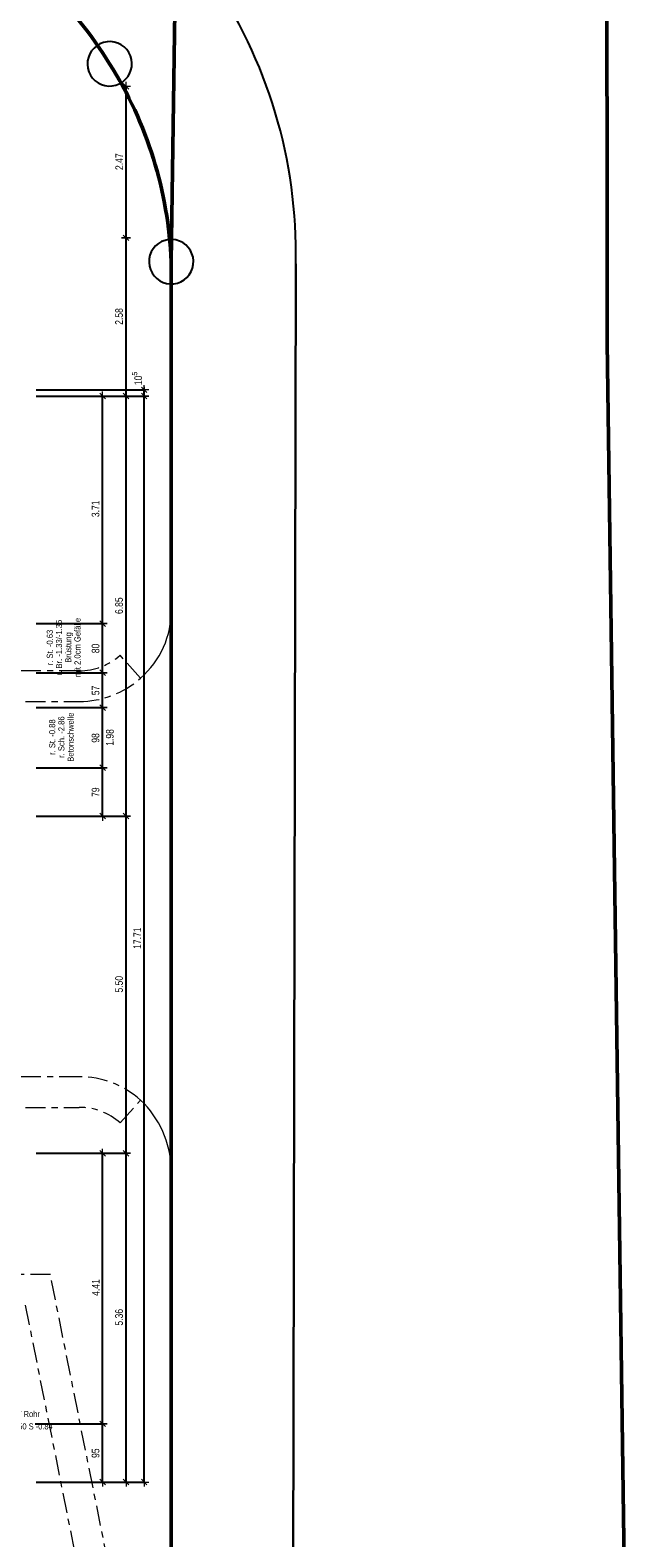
# Model space of a CAD drawing. Header units: metres. Extents: x -75 to 65, y -68 to 92.
# Tile 30 of 32: x 24 to 34, y -8 to 17. Entities that reach past the tile are written whole.
import ezdxf

# ---------------------------------------------------------------- set-up
doc = ezdxf.new("R2010")
doc.units = ezdxf.units.M
doc.header["$PDMODE"] = 65
doc.linetypes.add('AUSGEZOGEN', pattern=[0])
doc.linetypes.add('STRICHPUNKT2_S5', pattern=[0.425, 0.325, -0.05, 0, -0.05])
for name, color, linetype in [('XR$1$000 Kataster', 7, 'AUSGEZOGEN'), ('XR$1$010 Aussenwände', 7, 'AUSGEZOGEN'), ('XR$1$060 Möbel Einbau', 7, 'AUSGEZOGEN'), ('XR$2$160 Beschriftungen 50', 7, 'AUSGEZOGEN')]:
    doc.layers.add(name, color=color, linetype=linetype)
doc.layers.add('XR$2$STANDARD_1', color=7, linetype='AUSGEZOGEN', lineweight=25)
doc.styles.add('ARIAL', font='ARIAL.TTF')
doc.dimstyles.new('DIMSTYLE_3', dxfattribs={"dimtxt": 0.125, "dimasz": 0.15, "dimexe": 0, "dimexo": 0, "dimgap": 0.0625, "dimtad": 2, "dimrnd": 0.005, "dimzin": 4, "dimdsep": 46, "dimtxsty": 'ARIAL', "dimblk1": 'ALL_ML_STRICH', "dimblk2": 'ALL_ML_STRICH', "dimsah": 1, "dimcen": 0, "dimclrd": 7, "dimclre": 7, "dimclrt": 7, "dimadec": 0, "dimazin": 0, "dimtfac": 1, "dimtdec": 0, "dimtix": 1, "dimtmove": 2, "dimatfit": 3, "dimfxl": 0, "dimtzin": 0, "dimlwd": 0, "dimlwe": 18, "dimarcsym": 0})
doc.dimstyles.new('DIMSTYLE_6', dxfattribs={"dimtxt": 0.125, "dimasz": 0.15, "dimexe": 0, "dimexo": 0, "dimgap": 0.0625, "dimtad": 2, "dimdec": 1, "dimlfac": 100, "dimrnd": 0.5, "dimzin": 4, "dimdsep": 46, "dimtxsty": 'ARIAL', "dimblk1": 'ALL_ML_STRICH', "dimblk2": 'ALL_ML_STRICH', "dimsah": 1, "dimcen": 0, "dimclrd": 7, "dimclre": 7, "dimclrt": 7, "dimadec": 0, "dimazin": 0, "dimtfac": 1, "dimtdec": 0, "dimtix": 1, "dimtmove": 2, "dimatfit": 3, "dimfxl": 0, "dimtzin": 0, "dimlwd": 0, "dimlwe": 18, "dimarcsym": 0})
doc.dimstyles.new('DIMSTYLE_7', dxfattribs={"dimtxt": 0.125, "dimasz": 0.15, "dimexe": 0, "dimexo": 0, "dimgap": 0.0625, "dimtad": 2, "dimdec": 1, "dimlfac": 100, "dimrnd": 0.5, "dimzin": 4, "dimdsep": 46, "dimtxsty": 'ARIAL', "dimblk1": 'ALL_ML_STRICH', "dimblk2": 'ALL_ML_STRICH', "dimsah": 1, "dimcen": 0, "dimclrd": 7, "dimclre": 7, "dimclrt": 7, "dimadec": 0, "dimazin": 0, "dimtfac": 1, "dimtdec": 0, "dimtix": 1, "dimtmove": 2, "dimatfit": 3, "dimfxl": 0, "dimtvp": 1.2, "dimtzin": 0, "dimlwd": 0, "dimlwe": 18, "dimarcsym": 0})

# ---------------------------------------------------------------- blocks, each defined once
blk = doc.blocks.new('COMPLEXOBJECT_21')
at = {"layer": 'XR$1$000 Kataster', "color": 7, "linetype": 'AUSGEZOGEN', "lineweight": 25, "transparency": 33554687}
blk.add_line((27.995, -20.222), (28.063, 13.21), dxfattribs=at)
blk.add_lwpolyline([(26.032, 13.245), (26.032, -14.649), (26.045, -20.515)], dxfattribs=at)
for centre, radius, start, end in [((19.442, 13.053), 6.548, 31.465, 60.5949), ((20.053, 13.376), 8.012, 358.8168, 34.555), ((19.486, 12.977), 6.551, 2.3455, 32.2339)]:
    blk.add_arc(centre, radius, start, end, dxfattribs=at)
blk = doc.blocks.new('COMPLEXOBJECT_22')
at = {"layer": 'XR$1$000 Kataster', "color": 7, "linetype": 'AUSGEZOGEN', "lineweight": 25, "transparency": 33554687}
blk.add_line((28.063, 13.21), (27.995, -20.222), dxfattribs=at)
blk.add_lwpolyline([(33.59, -20.486), (33.137, 11.924), (33.125, 36.058), (33.149, 51.492), (33.161, 58.368), (33.138, 85.477), (32.193, 91.988)], dxfattribs=at)
blk.add_arc((20.053, 13.376), 8.012, 358.8168, 34.555, dxfattribs=at)
blk = doc.blocks.new('COMPLEXOBJECT_24')
at = {"layer": 'XR$1$000 Kataster', "color": 7, "linetype": 'AUSGEZOGEN', "lineweight": 50, "transparency": 33554687}
blk.add_line((26.032, -14.649), (26.032, 13.245), dxfattribs=at)
for centre, radius, start, end in [((19.442, 13.053), 6.548, 31.465, 60.5949), ((19.486, 12.977), 6.551, 2.3455, 32.2339)]:
    blk.add_arc(centre, radius, start, end, dxfattribs=at)
blk = doc.blocks.new('COMPLEXOBJECT_25')
at = {"layer": 'XR$1$000 Kataster', "color": 7, "linetype": 'AUSGEZOGEN', "lineweight": 50, "transparency": 33554687}
blk.add_lwpolyline([(33.59, -20.486), (33.137, 11.924), (33.125, 36.058), (33.161, 58.368), (33.138, 85.477), (32.557, 89.48), (32.193, 91.988)], dxfattribs=at)
blk = doc.blocks.new('COMPLEXOBJECT_26')
at = {"layer": 'XR$1$000 Kataster', "color": 7, "linetype": 'AUSGEZOGEN', "lineweight": 50, "transparency": 33554687}
blk.add_line((26.032, -14.649), (26.032, 13.245), dxfattribs=at)
for centre, radius, start, end in [((19.442, 13.053), 6.548, 31.465, 60.5949), ((19.486, 12.977), 6.551, 2.3455, 32.2339)]:
    blk.add_arc(centre, radius, start, end, dxfattribs=at)
blk = doc.blocks.new('COMPLEXOBJECT_27')
at = {"layer": 'XR$1$000 Kataster', "color": 7, "linetype": 'AUSGEZOGEN', "lineweight": 50, "transparency": 33554687}
blk.add_lwpolyline([(26.032, 13.245), (26.312, 32.562), (25.917, 30.438), (24.345, 29.016), (22.274, 28.847), (20.335, 29.8), (19.521, 28.183), (-2.409, 38.828), (-1.669, 40.356), (-4.208, 41.587), (-4.207, 39.702), (-29.481, 52.022)], dxfattribs=at)
for centre, radius, start, end in [((19.442, 13.053), 6.548, 31.465, 60.5949), ((19.486, 12.977), 6.551, 2.3455, 32.2339)]:
    blk.add_arc(centre, radius, start, end, dxfattribs=at)
blk = doc.blocks.new('ALL_ML_STRICH')
at = {"color": 0, "linetype": 'ByBlock', "lineweight": -2}
for p, q in [((-1, 0), (0.5, 0)), ((-0.3, -0.3), (0.3, 0.3)), ((0, -0.5), (0, 0.5))]:
    blk.add_line(p, q, dxfattribs=at)
blk = doc.blocks.new('*D45')
at = {"layer": 'DEFPOINTS', "color": 7, "linetype": 'AUSGEZOGEN', "lineweight": 18, "transparency": 33554687}
for p in [(25.591, 11.054), (25.443, -6.656), (25.591, -6.656)]:
    blk.add_point(p, dxfattribs=at)
at = {"layer": 'XR$2$STANDARD_1', "color": 7, "linetype": 'AUSGEZOGEN', "lineweight": -2, "transparency": 33554687}
for p, q in [((23.832, 11.054), (25.591, 11.054)), ((25.591, -6.656), (25.591, 11.054)), ((23.832, -6.656), (25.591, -6.656))]:
    blk.add_line(p, q, dxfattribs=at)
at = {"layer": 'XR$2$STANDARD_1', "color": 7, "linetype": 'AUSGEZOGEN', "lineweight": 18, "transparency": 33554687, "xscale": 0.15, "yscale": 0.15, "zscale": 0.15}
for p, rotation in [((25.591, 11.054), 90), ((25.591, -6.656), 270)]:
    blk.add_blockref('ALL_ML_STRICH', p, dxfattribs=dict(at, rotation=rotation))
at = {"layer": 'XR$2$STANDARD_1', "color": 7, "linetype": 'AUSGEZOGEN', "lineweight": 18, "transparency": 33554687, "insert": (25.478, 2.212), "char_height": 0.125, "width": 0.5, "attachment_point": 5, "rotation": 90, "style": 'ARIAL'}
blk.add_mtext('\\W0.80;\\A1;{\\A1;{17.71\\H0.082500;\\S^ ;}}', dxfattribs=at)
blk = doc.blocks.new('*D46')
at = {"layer": 'DEFPOINTS', "color": 7, "linetype": 'AUSGEZOGEN', "lineweight": 18, "transparency": 33554687}
for p in [(25.591, 11.156), (25.591, 11.054), (25.591, 11.054)]:
    blk.add_point(p, dxfattribs=at)
at = {"layer": 'XR$2$STANDARD_1', "color": 7, "linetype": 'AUSGEZOGEN', "lineweight": -2, "transparency": 33554687}
for p, q in [((23.832, 11.156), (25.591, 11.156)), ((25.591, 11.054), (25.591, 11.156)), ((23.832, 11.054), (25.591, 11.054))]:
    blk.add_line(p, q, dxfattribs=at)
at = {"layer": 'XR$2$STANDARD_1', "color": 7, "linetype": 'AUSGEZOGEN', "lineweight": 18, "transparency": 33554687, "xscale": 0.15, "yscale": 0.15, "zscale": 0.15}
for p, rotation in [((25.591, 11.156), 90), ((25.591, 11.054), 270)]:
    blk.add_blockref('ALL_ML_STRICH', p, dxfattribs=dict(at, rotation=rotation))
at = {"layer": 'XR$2$STANDARD_1', "color": 7, "linetype": 'AUSGEZOGEN', "lineweight": 18, "transparency": 33554687, "insert": (25.476, 11.341), "char_height": 0.125, "width": 0.4, "attachment_point": 5, "rotation": 90, "style": 'ARIAL'}
blk.add_mtext('\\W0.80;\\A1;{\\A1;{10\\H0.082500;\\S5^ ;}}', dxfattribs=at)
blk = doc.blocks.new('*D47')
at = {"layer": 'DEFPOINTS', "color": 7, "linetype": 'AUSGEZOGEN', "lineweight": 18, "transparency": 33554687}
for p in [(24.709, 4.993), (24.913, 4.204), (24.913, 4.204)]:
    blk.add_point(p, dxfattribs=at)
at = {"layer": 'XR$2$STANDARD_1', "color": 7, "linetype": 'AUSGEZOGEN', "lineweight": -2, "transparency": 33554687}
for p, q in [((23.832, 4.993), (24.913, 4.993)), ((24.913, 4.204), (24.913, 4.993)), ((24.913, 4.204), (24.913, 4.204))]:
    blk.add_line(p, q, dxfattribs=at)
at = {"layer": 'XR$2$STANDARD_1', "color": 7, "linetype": 'AUSGEZOGEN', "lineweight": 18, "transparency": 33554687, "xscale": 0.15, "yscale": 0.15, "zscale": 0.15}
for p, rotation in [((24.913, 4.993), 90), ((24.913, 4.204), 270)]:
    blk.add_blockref('ALL_ML_STRICH', p, dxfattribs=dict(at, rotation=rotation))
at = {"layer": 'XR$2$STANDARD_1', "color": 7, "linetype": 'AUSGEZOGEN', "lineweight": 18, "transparency": 33554687, "insert": (24.798, 4.594), "char_height": 0.125, "width": 0.4, "attachment_point": 5, "rotation": 90, "style": 'ARIAL'}
blk.add_mtext('\\W0.80;\\A1;{\\A1;{79\\H0.082500;\\S^ ;}}', dxfattribs=at)
blk = doc.blocks.new('*D48')
at = {"layer": 'DEFPOINTS', "color": 7, "linetype": 'AUSGEZOGEN', "lineweight": 18, "transparency": 33554687}
for p in [(24.699, 5.973), (24.709, 4.993), (24.913, 4.993)]:
    blk.add_point(p, dxfattribs=at)
at = {"layer": 'XR$2$STANDARD_1', "color": 7, "linetype": 'AUSGEZOGEN', "lineweight": -2, "transparency": 33554687}
for p, q in [((23.832, 5.973), (24.913, 5.973)), ((24.913, 4.993), (24.913, 5.973)), ((23.832, 4.993), (24.913, 4.993))]:
    blk.add_line(p, q, dxfattribs=at)
at = {"layer": 'XR$2$STANDARD_1', "color": 7, "linetype": 'AUSGEZOGEN', "lineweight": 18, "transparency": 33554687, "xscale": 0.15, "yscale": 0.15, "zscale": 0.15}
for p, rotation in [((24.913, 5.973), 90), ((24.913, 4.993), 270)]:
    blk.add_blockref('ALL_ML_STRICH', p, dxfattribs=dict(at, rotation=rotation))
at = {"layer": 'XR$2$STANDARD_1', "color": 7, "linetype": 'AUSGEZOGEN', "lineweight": 18, "transparency": 33554687, "insert": (24.798, 5.478), "char_height": 0.125, "width": 0.4, "attachment_point": 5, "rotation": 90, "style": 'ARIAL'}
blk.add_mtext('\\W0.80;\\A1;{\\A1;{98\\H0.082500;\\S^ ;}}', dxfattribs=at)
at = {"layer": 'XR$2$STANDARD_1', "color": 7, "linetype": 'AUSGEZOGEN', "lineweight": 18, "transparency": 33554687, "insert": (24.968, 5.35), "char_height": 0.125, "width": 0.00625, "attachment_point": 1, "rotation": 90, "line_spacing_factor": 0.60241, "style": 'ARIAL'}
blk.add_mtext('\\W0.80;1.98', dxfattribs=at)
blk = doc.blocks.new('*D49')
at = {"layer": 'DEFPOINTS', "color": 7, "linetype": 'AUSGEZOGEN', "lineweight": 18, "transparency": 33554687}
for p in [(24.725, 6.542), (24.699, 5.973), (24.913, 5.973)]:
    blk.add_point(p, dxfattribs=at)
at = {"layer": 'XR$2$STANDARD_1', "color": 7, "linetype": 'AUSGEZOGEN', "lineweight": -2, "transparency": 33554687}
for p, q in [((23.832, 6.542), (24.913, 6.542)), ((24.913, 5.973), (24.913, 6.542)), ((23.832, 5.973), (24.913, 5.973))]:
    blk.add_line(p, q, dxfattribs=at)
at = {"layer": 'XR$2$STANDARD_1', "color": 7, "linetype": 'AUSGEZOGEN', "lineweight": 18, "transparency": 33554687, "xscale": 0.15, "yscale": 0.15, "zscale": 0.15}
for p, rotation in [((24.913, 6.542), 90), ((24.913, 5.973), 270)]:
    blk.add_blockref('ALL_ML_STRICH', p, dxfattribs=dict(at, rotation=rotation))
at = {"layer": 'XR$2$STANDARD_1', "color": 7, "linetype": 'AUSGEZOGEN', "lineweight": 18, "transparency": 33554687, "insert": (24.798, 6.253), "char_height": 0.125, "width": 0.4, "attachment_point": 5, "rotation": 90, "style": 'ARIAL'}
blk.add_mtext('\\W0.80;\\A1;{\\A1;{57\\H0.082500;\\S^ ;}}', dxfattribs=at)
blk = doc.blocks.new('*D50')
at = {"layer": 'DEFPOINTS', "color": 7, "linetype": 'AUSGEZOGEN', "lineweight": 18, "transparency": 33554687}
for p in [(24.725, 7.342), (24.725, 6.542), (24.913, 6.542)]:
    blk.add_point(p, dxfattribs=at)
at = {"layer": 'XR$2$STANDARD_1', "color": 7, "linetype": 'AUSGEZOGEN', "lineweight": -2, "transparency": 33554687}
for p, q in [((23.832, 7.342), (24.913, 7.342)), ((24.913, 6.542), (24.913, 7.342)), ((23.832, 6.542), (24.913, 6.542))]:
    blk.add_line(p, q, dxfattribs=at)
at = {"layer": 'XR$2$STANDARD_1', "color": 7, "linetype": 'AUSGEZOGEN', "lineweight": 18, "transparency": 33554687, "xscale": 0.15, "yscale": 0.15, "zscale": 0.15}
for p, rotation in [((24.913, 7.342), 90), ((24.913, 6.542), 270)]:
    blk.add_blockref('ALL_ML_STRICH', p, dxfattribs=dict(at, rotation=rotation))
at = {"layer": 'XR$2$STANDARD_1', "color": 7, "linetype": 'AUSGEZOGEN', "lineweight": 18, "transparency": 33554687, "insert": (24.798, 6.938), "char_height": 0.125, "width": 0.4, "attachment_point": 5, "rotation": 90, "style": 'ARIAL'}
blk.add_mtext('\\W0.80;\\A1;{\\A1;{80\\H0.082500;\\S^ ;}}', dxfattribs=at)
blk = doc.blocks.new('*D51')
at = {"layer": 'DEFPOINTS', "color": 7, "linetype": 'AUSGEZOGEN', "lineweight": 18, "transparency": 33554687}
for p in [(25.075, 11.054), (24.725, 7.342), (24.913, 7.342)]:
    blk.add_point(p, dxfattribs=at)
at = {"layer": 'XR$2$STANDARD_1', "color": 7, "linetype": 'AUSGEZOGEN', "lineweight": -2, "transparency": 33554687}
for p, q in [((24.913, 11.054), (24.913, 11.054)), ((24.913, 7.342), (24.913, 11.054)), ((23.832, 7.342), (24.913, 7.342))]:
    blk.add_line(p, q, dxfattribs=at)
at = {"layer": 'XR$2$STANDARD_1', "color": 7, "linetype": 'AUSGEZOGEN', "lineweight": 18, "transparency": 33554687, "xscale": 0.15, "yscale": 0.15, "zscale": 0.15}
for p, rotation in [((24.913, 11.054), 90), ((24.913, 7.342), 270)]:
    blk.add_blockref('ALL_ML_STRICH', p, dxfattribs=dict(at, rotation=rotation))
at = {"layer": 'XR$2$STANDARD_1', "color": 7, "linetype": 'AUSGEZOGEN', "lineweight": 18, "transparency": 33554687, "insert": (24.798, 9.215), "char_height": 0.125, "width": 0.4, "attachment_point": 5, "rotation": 90, "style": 'ARIAL'}
blk.add_mtext('\\W0.80;\\A1;{\\A1;{3.71\\H0.082500;\\S^ ;}}', dxfattribs=at)
blk = doc.blocks.new('*D163')
at = {"layer": 'DEFPOINTS', "color": 7, "linetype": 'AUSGEZOGEN', "lineweight": 18, "transparency": 33554687}
for p in [(24.789, -5.706), (24.829, -6.656), (24.913, -6.656)]:
    blk.add_point(p, dxfattribs=at)
at = {"layer": 'XR$2$STANDARD_1', "color": 7, "linetype": 'AUSGEZOGEN', "lineweight": -2, "transparency": 33554687}
for p, q in [((23.811, -5.706), (24.913, -5.706)), ((24.913, -6.656), (24.913, -5.706)), ((24.913, -6.656), (24.913, -6.656))]:
    blk.add_line(p, q, dxfattribs=at)
at = {"layer": 'XR$2$STANDARD_1', "color": 7, "linetype": 'AUSGEZOGEN', "lineweight": 18, "transparency": 33554687, "xscale": 0.15, "yscale": 0.15, "zscale": 0.15}
for p, rotation in [((24.913, -5.706), 90), ((24.913, -6.656), 270)]:
    blk.add_blockref('ALL_ML_STRICH', p, dxfattribs=dict(at, rotation=rotation))
at = {"layer": 'XR$2$STANDARD_1', "color": 7, "linetype": 'AUSGEZOGEN', "lineweight": 18, "transparency": 33554687, "insert": (24.798, -6.186), "char_height": 0.125, "width": 0.4, "attachment_point": 5, "rotation": 90, "style": 'ARIAL'}
blk.add_mtext('\\W0.80;\\A1;{\\A1;{95\\H0.082500;\\S^ ;}}', dxfattribs=at)
blk = doc.blocks.new('*D164')
at = {"layer": 'DEFPOINTS', "color": 7, "linetype": 'AUSGEZOGEN', "lineweight": 18, "transparency": 33554687}
for p in [(22.942, -1.295), (24.789, -5.706), (24.913, -5.706)]:
    blk.add_point(p, dxfattribs=at)
at = {"layer": 'XR$2$STANDARD_1', "color": 7, "linetype": 'AUSGEZOGEN', "lineweight": -2, "transparency": 33554687}
for p, q in [((23.832, -1.295), (24.913, -1.295)), ((24.913, -5.706), (24.913, -1.295)), ((23.811, -5.706), (24.913, -5.706))]:
    blk.add_line(p, q, dxfattribs=at)
at = {"layer": 'XR$2$STANDARD_1', "color": 7, "linetype": 'AUSGEZOGEN', "lineweight": 18, "transparency": 33554687, "xscale": 0.15, "yscale": 0.15, "zscale": 0.15}
for p, rotation in [((24.913, -1.295), 90), ((24.913, -5.706), 270)]:
    blk.add_blockref('ALL_ML_STRICH', p, dxfattribs=dict(at, rotation=rotation))
at = {"layer": 'XR$2$STANDARD_1', "color": 7, "linetype": 'AUSGEZOGEN', "lineweight": 18, "transparency": 33554687, "insert": (24.8, -3.484), "char_height": 0.125, "width": 0.4, "attachment_point": 5, "rotation": 90, "style": 'ARIAL'}
blk.add_mtext('\\W0.80;\\A1;{\\A1;{4.41\\H0.082500;\\S^ ;}}', dxfattribs=at)
blk = doc.blocks.new('*D165')
at = {"layer": 'DEFPOINTS', "color": 7, "linetype": 'AUSGEZOGEN', "lineweight": 18, "transparency": 33554687}
for p in [(24.913, -1.295), (24.948, -6.656), (25.295, -6.656)]:
    blk.add_point(p, dxfattribs=at)
at = {"layer": 'XR$2$STANDARD_1', "color": 7, "linetype": 'AUSGEZOGEN', "lineweight": -2, "transparency": 33554687}
for p, q in [((24.913, -1.295), (25.295, -1.295)), ((25.295, -6.656), (25.295, -1.295)), ((25.295, -6.656), (25.295, -6.656))]:
    blk.add_line(p, q, dxfattribs=at)
at = {"layer": 'XR$2$STANDARD_1', "color": 7, "linetype": 'AUSGEZOGEN', "lineweight": 18, "transparency": 33554687, "xscale": 0.15, "yscale": 0.15, "zscale": 0.15}
for p, rotation in [((25.295, -1.295), 90), ((25.295, -6.656), 270)]:
    blk.add_blockref('ALL_ML_STRICH', p, dxfattribs=dict(at, rotation=rotation))
at = {"layer": 'XR$2$STANDARD_1', "color": 7, "linetype": 'AUSGEZOGEN', "lineweight": 18, "transparency": 33554687, "insert": (25.181, -3.969), "char_height": 0.125, "width": 0.4, "attachment_point": 5, "rotation": 90, "style": 'ARIAL'}
blk.add_mtext('\\W0.80;\\A1;{\\A1;{5.36\\H0.082500;\\S^ ;}}', dxfattribs=at)
blk = doc.blocks.new('*D166')
at = {"layer": 'DEFPOINTS', "color": 7, "linetype": 'AUSGEZOGEN', "lineweight": 18, "transparency": 33554687}
for p in [(25.029, 4.204), (24.913, -1.295), (25.295, -1.295)]:
    blk.add_point(p, dxfattribs=at)
at = {"layer": 'XR$2$STANDARD_1', "color": 7, "linetype": 'AUSGEZOGEN', "lineweight": -2, "transparency": 33554687}
for p, q in [((23.832, 4.204), (25.295, 4.204)), ((25.295, -1.295), (25.295, 4.204)), ((24.913, -1.295), (25.295, -1.295))]:
    blk.add_line(p, q, dxfattribs=at)
at = {"layer": 'XR$2$STANDARD_1', "color": 7, "linetype": 'AUSGEZOGEN', "lineweight": 18, "transparency": 33554687, "xscale": 0.15, "yscale": 0.15, "zscale": 0.15}
for p, rotation in [((25.295, 4.204), 90), ((25.295, -1.295), 270)]:
    blk.add_blockref('ALL_ML_STRICH', p, dxfattribs=dict(at, rotation=rotation))
at = {"layer": 'XR$2$STANDARD_1', "color": 7, "linetype": 'AUSGEZOGEN', "lineweight": 18, "transparency": 33554687, "insert": (25.181, 1.462), "char_height": 0.125, "width": 0.4, "attachment_point": 5, "rotation": 90, "style": 'ARIAL'}
blk.add_mtext('\\W0.80;\\A1;{\\A1;{5.50\\H0.082500;\\S^ ;}}', dxfattribs=at)
blk = doc.blocks.new('*D167')
at = {"layer": 'DEFPOINTS', "color": 7, "linetype": 'AUSGEZOGEN', "lineweight": 18, "transparency": 33554687}
for p in [(25.19, 11.054), (25.029, 4.204), (25.295, 4.204)]:
    blk.add_point(p, dxfattribs=at)
at = {"layer": 'XR$2$STANDARD_1', "color": 7, "linetype": 'AUSGEZOGEN', "lineweight": -2, "transparency": 33554687}
for p, q in [((25.295, 11.054), (25.295, 11.054)), ((25.295, 4.204), (25.295, 11.054)), ((23.832, 4.204), (25.295, 4.204))]:
    blk.add_line(p, q, dxfattribs=at)
at = {"layer": 'XR$2$STANDARD_1', "color": 7, "linetype": 'AUSGEZOGEN', "lineweight": 18, "transparency": 33554687, "xscale": 0.15, "yscale": 0.15, "zscale": 0.15}
for p, rotation in [((25.295, 11.054), 90), ((25.295, 4.204), 270)]:
    blk.add_blockref('ALL_ML_STRICH', p, dxfattribs=dict(at, rotation=rotation))
at = {"layer": 'XR$2$STANDARD_1', "color": 7, "linetype": 'AUSGEZOGEN', "lineweight": 18, "transparency": 33554687, "insert": (25.181, 7.635), "char_height": 0.125, "width": 0.4, "attachment_point": 5, "rotation": 90, "style": 'ARIAL'}
blk.add_mtext('\\W0.80;\\A1;{\\A1;{6.85\\H0.082500;\\S^ ;}}', dxfattribs=at)
blk = doc.blocks.new('*D168')
at = {"layer": 'DEFPOINTS', "color": 7, "linetype": 'AUSGEZOGEN', "lineweight": 18, "transparency": 33554687}
for p in [(24.899, 13.634), (25.19, 11.054), (25.295, 11.054)]:
    blk.add_point(p, dxfattribs=at)
at = {"layer": 'XR$2$STANDARD_1', "color": 7, "linetype": 'AUSGEZOGEN', "lineweight": -2, "transparency": 33554687}
for p, q in [((25.295, 13.634), (25.295, 13.634)), ((25.295, 11.054), (25.295, 13.634)), ((25.295, 11.054), (25.295, 11.054))]:
    blk.add_line(p, q, dxfattribs=at)
at = {"layer": 'XR$2$STANDARD_1', "color": 7, "linetype": 'AUSGEZOGEN', "lineweight": 18, "transparency": 33554687, "xscale": 0.15, "yscale": 0.15, "zscale": 0.15}
for p, rotation in [((25.295, 13.634), 90), ((25.295, 11.054), 270)]:
    blk.add_blockref('ALL_ML_STRICH', p, dxfattribs=dict(at, rotation=rotation))
at = {"layer": 'XR$2$STANDARD_1', "color": 7, "linetype": 'AUSGEZOGEN', "lineweight": 18, "transparency": 33554687, "insert": (25.181, 12.351), "char_height": 0.125, "width": 0.4, "attachment_point": 5, "rotation": 90, "style": 'ARIAL'}
blk.add_mtext('\\W0.80;\\A1;{\\A1;{2.58\\H0.082500;\\S^ ;}}', dxfattribs=at)
blk = doc.blocks.new('*D169')
at = {"layer": 'DEFPOINTS', "color": 7, "linetype": 'AUSGEZOGEN', "lineweight": 18, "transparency": 33554687}
for p in [(25.295, 16.104), (24.899, 13.634), (25.295, 13.634)]:
    blk.add_point(p, dxfattribs=at)
at = {"layer": 'XR$2$STANDARD_1', "color": 7, "linetype": 'AUSGEZOGEN', "lineweight": -2, "transparency": 33554687}
for p, q in [((25.295, 16.104), (25.295, 16.104)), ((25.295, 13.634), (25.295, 16.104)), ((25.295, 13.634), (25.295, 13.634))]:
    blk.add_line(p, q, dxfattribs=at)
at = {"layer": 'XR$2$STANDARD_1', "color": 7, "linetype": 'AUSGEZOGEN', "lineweight": 18, "transparency": 33554687, "xscale": 0.15, "yscale": 0.15, "zscale": 0.15}
for p, rotation in [((25.295, 16.104), 90), ((25.295, 13.634), 270)]:
    blk.add_blockref('ALL_ML_STRICH', p, dxfattribs=dict(at, rotation=rotation))
at = {"layer": 'XR$2$STANDARD_1', "color": 7, "linetype": 'AUSGEZOGEN', "lineweight": 18, "transparency": 33554687, "insert": (25.183, 14.876), "char_height": 0.125, "width": 0.4, "attachment_point": 5, "rotation": 90, "style": 'ARIAL'}
blk.add_mtext('\\W0.80;\\A1;{\\A1;{2.47\\H0.082500;\\S^ ;}}', dxfattribs=at)

msp = doc.modelspace()

# ---------------------------------------------------------------- linework, layer by layer
at = {"layer": 'XR$1$000 Kataster', "color": 7, "linetype": 'AUSGEZOGEN', "lineweight": 25, "transparency": 33554687}
for p, q in [((24.7726, 16.7286), (24.7336, 16.6832)), ((24.8185, 16.7671), (24.7726, 16.7286)), ((24.87, 16.7975), (24.8185, 16.7671)), ((24.9259, 16.819), (24.87, 16.7975)), ((24.9846, 16.8309), (24.9259, 16.819)), ((25.0444, 16.8331), (24.9846, 16.8309)), ((25.1038, 16.8254), (25.0444, 16.8331)), ((25.1611, 16.808), (25.1038, 16.8254)), ((25.2147, 16.7815), (25.1611, 16.808)), ((25.2633, 16.7464), (25.2147, 16.7815)), ((25.3054, 16.7039), (25.2633, 16.7464)), ((24.6681, 16.5177), (24.6653, 16.4579)), ((24.6807, 16.5762), (24.6681, 16.5177)), ((24.7027, 16.6319), (24.6807, 16.5762)), ((24.7336, 16.6832), (24.7027, 16.6319)), ((25.3399, 16.655), (25.3054, 16.7039)), ((25.3659, 16.601), (25.3399, 16.655)), ((25.3827, 16.5436), (25.3659, 16.601)), ((25.3898, 16.4841), (25.3827, 16.5436)), ((25.3871, 16.4243), (25.3898, 16.4841)), ((24.6653, 16.4579), (24.6724, 16.3984)), ((24.6724, 16.3984), (24.6892, 16.341)), ((24.6892, 16.341), (24.7152, 16.2871)), ((24.7152, 16.2871), (24.7498, 16.2381)), ((24.7498, 16.2381), (24.7919, 16.1956)), ((25.2826, 16.2134), (25.3215, 16.2589)), ((25.3215, 16.2589), (25.3524, 16.3101)), ((25.3524, 16.3101), (25.3745, 16.3658)), ((25.3745, 16.3658), (25.3871, 16.4243)), ((24.7919, 16.1956), (24.8404, 16.1606)), ((24.8404, 16.1606), (24.8941, 16.134)), ((24.8941, 16.134), (24.9514, 16.1166)), ((24.9514, 16.1166), (25.0107, 16.1089)), ((25.0107, 16.1089), (25.0706, 16.1111)), ((25.0706, 16.1111), (25.1292, 16.1231)), ((25.1292, 16.1231), (25.1851, 16.1445)), ((25.1851, 16.1445), (25.2367, 16.1749)), ((25.2367, 16.1749), (25.2826, 16.2134)), ((25.8226, 13.541), (25.7768, 13.5025)), ((25.8742, 13.5713), (25.8226, 13.541)), ((25.9301, 13.5928), (25.8742, 13.5713)), ((25.9888, 13.6048), (25.9301, 13.5928)), ((26.0486, 13.607), (25.9888, 13.6048)), ((26.108, 13.5993), (26.0486, 13.607)), ((26.1653, 13.5819), (26.108, 13.5993)), ((26.2189, 13.5553), (26.1653, 13.5819)), ((26.2675, 13.5203), (26.2189, 13.5553)), ((25.6723, 13.2916), (25.6695, 13.2317)), ((25.6849, 13.3501), (25.6723, 13.2916)), ((25.7069, 13.4057), (25.6849, 13.3501)), ((25.7378, 13.457), (25.7069, 13.4057)), ((25.7768, 13.5025), (25.7378, 13.457)), ((26.3096, 13.4777), (26.2675, 13.5203)), ((26.3441, 13.4288), (26.3096, 13.4777)), ((26.3701, 13.3749), (26.3441, 13.4288)), ((26.3869, 13.3174), (26.3701, 13.3749)), ((26.394, 13.258), (26.3869, 13.3174)), ((25.6695, 13.2317), (25.6766, 13.1723)), ((25.6766, 13.1723), (25.6934, 13.1148)), ((25.6934, 13.1148), (25.7194, 13.0609)), ((25.7194, 13.0609), (25.7539, 13.012)), ((26.2868, 12.9872), (26.3257, 13.0327)), ((26.3257, 13.0327), (26.3566, 13.084)), ((26.3566, 13.084), (26.3787, 13.1396)), ((26.3787, 13.1396), (26.3912, 13.1982)), ((26.3912, 13.1982), (26.394, 13.258)), ((25.7539, 13.012), (25.7961, 12.9695)), ((25.7961, 12.9695), (25.8446, 12.9344)), ((25.8446, 12.9344), (25.8983, 12.9078)), ((25.8983, 12.9078), (25.9556, 12.8905)), ((25.9556, 12.8905), (26.0149, 12.8828)), ((26.0149, 12.8828), (26.0748, 12.8849)), ((26.0748, 12.8849), (26.1334, 12.8969)), ((26.1334, 12.8969), (26.1893, 12.9184)), ((26.1893, 12.9184), (26.2409, 12.9488)), ((26.2409, 12.9488), (26.2868, 12.9872))]:
    msp.add_line(p, q, dxfattribs=at)
at = {"layer": 'XR$1$000 Kataster', "color": 7, "linetype": 'AUSGEZOGEN', "lineweight": 50, "transparency": 33554687}
msp.add_lwpolyline([(25.1871, 91.988), (25.7578, 86.733), (26.4001, 71.7219), (26.3622, 59.7357), (26.3116, 32.5617), (26.0318, 13.2449)], dxfattribs=at)
at = {"layer": 'XR$1$010 Aussenwände', "color": 8, "linetype": 'STRICHPUNKT2_S5', "lineweight": 13, "transparency": 33554687}
for p, q in [((25.5318, 6.4541), (25.1984, 6.8267)), ((24.532, 6.5721), (23.0322, 6.5735)), ((23.0318, 6.0735), (24.5318, 6.0721)), ((24.5318, -0.0458), (23.0318, -0.0458)), ((25.1989, -0.8009), (25.5325, -0.4284)), ((23.0322, -0.5472), (24.532, -0.5458)), ((24.0612, -3.2735), (23.5513, -3.2735)), ((25.1255, -8.5894), (24.0612, -3.2735)), ((23.6514, -3.7735), (24.6352, -8.6876))]:
    msp.add_line(p, q, dxfattribs=at)
for centre, radius, start, end in [((24.5318, 7.5721), 1, 270.01205, 311.81031), ((24.5318, 7.5721), 1.5, 270, 311.81031), ((24.5318, -1.5458), 1.5, 48.15171, 90), ((24.5318, -1.5458), 1, 48.15171, 89.98795)]:
    msp.add_arc(centre, radius, start, end, dxfattribs=at)
at = {"layer": 'XR$1$060 Möbel Einbau', "color": 8, "linetype": 'AUSGEZOGEN', "lineweight": 18, "transparency": 33554687}
for centre, radius, start, end in [((24.5878, 7.547), 1.4441, 310.81529, 0.99503), ((24.4334, -1.5898), 1.599, 1.57585, 46.57585)]:
    msp.add_arc(centre, radius, start, end, dxfattribs=at)

# ---------------------------------------------------------------- block references
at = {"layer": 'XR$1$000 Kataster', "color": 7, "linetype": 'AUSGEZOGEN', "lineweight": 50, "transparency": 33554687}
for name in ['COMPLEXOBJECT_27', 'COMPLEXOBJECT_25', 'COMPLEXOBJECT_24', 'COMPLEXOBJECT_26']:
    msp.add_blockref(name, (0, 0), dxfattribs=at)
at = {"layer": 'XR$1$000 Kataster', "color": 7, "linetype": 'AUSGEZOGEN', "lineweight": 25, "transparency": 33554687}
for name in ['COMPLEXOBJECT_22', 'COMPLEXOBJECT_21']:
    msp.add_blockref(name, (0, 0), dxfattribs=at)

# ---------------------------------------------------------------- texts
at = {"layer": 'XR$2$160 Beschriftungen 50', "color": 7, "linetype": 'AUSGEZOGEN', "transparency": 33554687, "char_height": 0.1, "attachment_point": 2, "rotation": 90, "line_spacing_factor": 0.903614, "style": 'ARIAL'}
for s, insert, width in [('\\A1;{\\fArial|i0|b0;\\H0.100000;\\W0.890000;\\C7;r. St. -0.63}\\P{\\fArial|i0|b0;\\H0.100000;\\W0.890000;\\C7;r. Br. -1.33/-1.35}\\P{\\fArial|i0|b0;\\H0.100000;\\W0.890000;\\C7;Brüstung}\\P{\\fArial|i0|b0;\\H0.100000;\\W0.890000;\\C7;mit 2.0cm Gefälle}\\P', (24.0013, 6.9526), 1.014496), ('\\A1;{\\fArial|i0|b0;\\H0.100000;\\W0.890000;\\C7;r. St. -0.88}\\P{\\fArial|i0|b0;\\H0.100000;\\W0.890000;\\C7;r. Sch. -2.86}\\P{\\fArial|i0|b0;\\H0.100000;\\W0.890000;\\C7;Betonschwelle}\\P', (24.0398, 5.4912), 0.851329)]:
    msp.add_mtext(s, dxfattribs=dict(at, insert=insert, width=width))
at = {"layer": 'XR$2$160 Beschriftungen 50', "color": 7, "linetype": 'AUSGEZOGEN', "transparency": 33554687, "char_height": 0.1, "attachment_point": 7, "style": 'ARIAL'}
for s, insert, width in [('\\W0.88;PCV Rohr', (23.338, -5.5982), 0.599997), ('\\W0.87;Ø 150 S -0.84', (23.3423, -5.8023), 0.810739)]:
    msp.add_mtext(s, dxfattribs=dict(at, insert=insert, width=width))

# ---------------------------------------------------------------- dimensions: what is measured, and where the dimension line sits
at = {"layer": 'XR$2$STANDARD_1', "color": 7, "linetype": 'AUSGEZOGEN', "lineweight": 18, "transparency": 33554687}
for base, p1, p2, dimstyle, picture, middle in [((25.2953, 16.1035), (25.2953, 13.6344), (25.2953, 16.1035), 'DIMSTYLE_3', '*D169', (25.1828, 14.8762)), ((25.2953, 13.6344), (25.2953, 11.0535), (25.2953, 13.6344), 'DIMSTYLE_3', '*D168', (25.1807, 12.3511)), ((25.5908441, 11.1560038), (23.8317677, 11.0535037), (23.8317677, 11.1560038), 'DIMSTYLE_7', '*D46', (25.4762124, 11.3410038)), ((25.5908, 11.0535), (23.8318, -6.6565), (23.8318, 11.0535), 'DIMSTYLE_3', '*D45', (25.4783, 2.2115)), ((24.9129, 11.0535), (23.8318, 7.3424), (24.9129, 11.0535), 'DIMSTYLE_3', '*D51', (24.7982, 9.2148)), ((25.2953, 11.0535), (23.8318, 4.2035), (25.2953, 11.0535), 'DIMSTYLE_3', '*D167', (25.1807, 7.6354)), ((24.9129, 7.3424), (23.8318, 6.5424), (23.8318, 7.3424), 'DIMSTYLE_6', '*D50', (24.7983, 6.938)), ((24.9129, 6.5424), (23.8318, 5.9728), (23.8318, 6.5424), 'DIMSTYLE_6', '*D49', (24.7983, 6.2531)), ((24.9129, 4.9928), (24.9129, 4.2035), (23.8318, 4.9928), 'DIMSTYLE_6', '*D47', (24.7983, 4.5935)), ((25.2953, 4.2035), (24.9129, -1.2951), (23.8318, 4.2035), 'DIMSTYLE_3', '*D166', (25.1807, 1.4616)), ((24.9129, -1.2951), (23.8108, -5.7065), (23.8318, -1.2951), 'DIMSTYLE_3', '*D164', (24.8004, -3.4839)), ((25.2953, -1.2951), (25.2953, -6.6565), (24.9129, -1.2951), 'DIMSTYLE_3', '*D165', (25.1806, -3.9685)), ((24.9129, -5.7065), (24.9129, -6.6565), (23.8108, -5.7065), 'DIMSTYLE_6', '*D163', (24.7983, -6.1864))]:
    dim = msp.add_linear_dim(base=base, p1=p1, p2=p2, angle=90, dimstyle=dimstyle, override={"dimpost": '<>', "dimclrd": 7, "dimclre": 7, "dimclrt": 7, "dimlwd": 0, "dimlwe": 18}, dxfattribs=at)
    dim.commit()
    dim.dimension.update_dxf_attribs({"geometry": picture, "text_midpoint": middle, "dimtype": 160})
dim = msp.add_linear_dim(base=(24.9129, 5.9728), p1=(23.8318, 4.9928), p2=(23.8318, 5.9728), angle=90, text='<>\\X\\W0.80;1.98', dimstyle='DIMSTYLE_6', override={"dimpost": '<>', "dimclrd": 7, "dimclre": 7, "dimclrt": 7, "dimlwd": 0, "dimlwe": 18}, dxfattribs=at)
dim.commit()
dim.dimension.update_dxf_attribs({"geometry": '*D48', "text_midpoint": (24.7983, 5.4781), "dimtype": 160})

doc.saveas('drawing.dxf')
